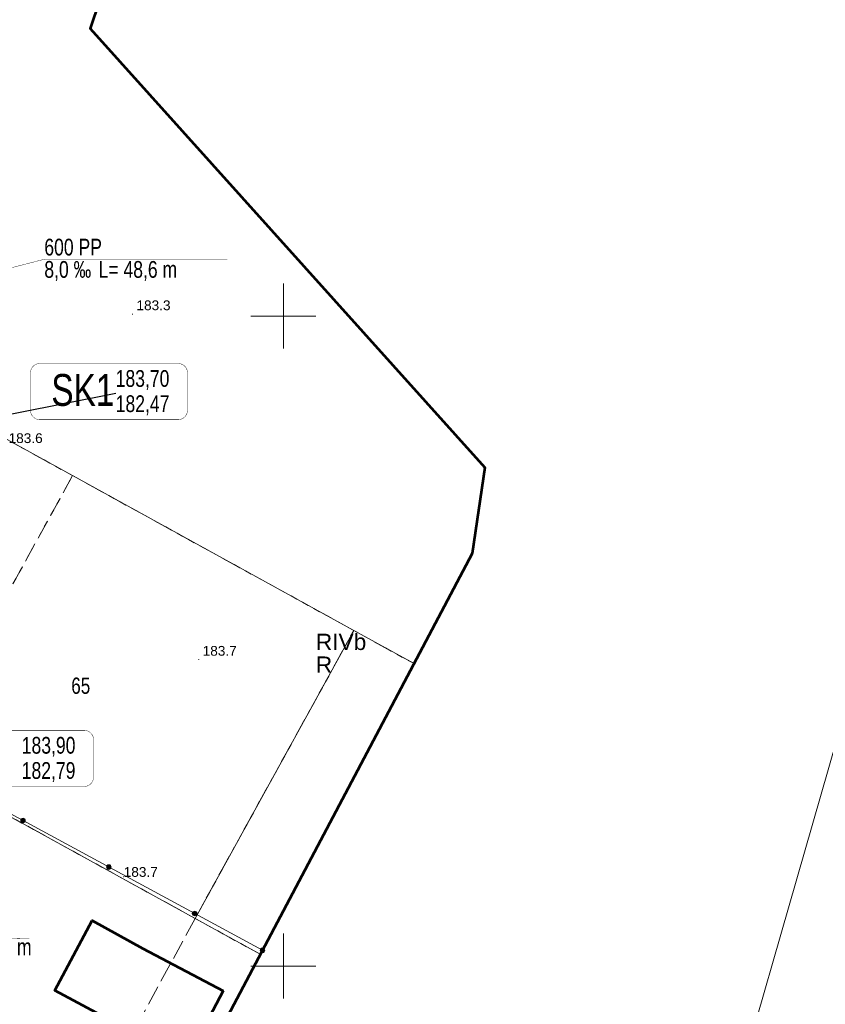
# Model space of a CAD drawing. Header units: metres. Extents: x 7482748 to 7484637, y 5684406 to 5687014.
# Tile 150 of 180: x 7483580 to 7483642, y 5686497 to 5686573. Entities that reach past the tile are written whole.
import ezdxf
from ezdxf.lldxf.tags import DXFTag

# ---------------------------------------------------------------- set-up
doc = ezdxf.new("R2010")
doc.units = ezdxf.units.M
doc.header["$MEASUREMENT"] = 0
for name, pattern in [('1', [1.5, 1, -0.5]), ('l217_500', [2, 1.5, -0.5]), ('l218_500', [1, 0.5, -0.5])]:
    doc.linetypes.add(name, pattern=pattern)
for name, color, linetype, lineweight in [('.k deszczowa', 200, 'Continuous', 50), ('_Dzialki', 7, 'Continuous', 0), ('_Dzialki_opis', 7, 'Continuous', 0), ('_Kontury', 7, 'Continuous', 0), ('_Kontury_opis', 7, 'Continuous', 0), ('_Podzial_sekcyjny_krzyze', 7, '1', 13), ('_Uzytki', 7, 'Continuous', 0), ('_Uzytki_opis', 7, 'Continuous', 0), ('_Zakres2', 7, 'Continuous', 0), ('EGB_Budynek', 7, 'Continuous', 0), ('KTOK05_01', 7, 'Continuous', 13), ('RTPW01_P', 7, 'Continuous', 0)]:
    doc.layers.add(name, color=color, linetype=linetype, lineweight=lineweight)
doc.layers.add('_ramki_nieplotowane', color=7, linetype='Continuous', lineweight=0, plot=False)
doc.layers.add('IS_Opisy_działek_Net', color=7, linetype='SOLID', true_color=0x000000)
doc.layers.add('IS_Węzeł_sieci_kanalizacyjnej_-_opisy', color=7, linetype='Continuous')
doc.layers.add('RTPW01_G', color=7, linetype='Continuous', lineweight=13, transparency=0.25)
doc.styles.get("Standard").update_dxf_attribs({"font": 'simplex.shx', "width": 0.75})
doc.styles.add('STYL_ARIAL', font='simplex.shx', dxfattribs={"width": 0.75, "oblique": 0.1})
doc.styles.add('Style-Arial', font='arial.ttf')
tags = doc.linetypes.add('SOLID', pattern=[10, 10, 0]).pattern_tags.tags
tags[6:7] = [DXFTag(74, 4), DXFTag(75, 0), DXFTag(340, '0'), DXFTag(46, 0.0), DXFTag(50, 0.0), DXFTag(44, 0.0), DXFTag(45, 0.0)]
tags[4:5] = [DXFTag(74, 4), DXFTag(75, 0), DXFTag(340, '0'), DXFTag(46, 0.0), DXFTag(50, 0.0), DXFTag(44, 0.0), DXFTag(45, 0.0)]

# ---------------------------------------------------------------- blocks, each defined once
blk = doc.blocks.new('RTPW01')
at = {"layer": 'RTPW01_P', "linetype": 'Continuous', "lineweight": 0}
h = blk.add_hatch(color=256, dxfattribs=at)
edge = h.paths.add_edge_path()
edge.add_arc((0, 0), 0.045, 0, 360)

msp = doc.modelspace()

# ---------------------------------------------------------------- hatches: boundary and pattern name
at = {"layer": 'KTOK05_01', "linetype": 'Continuous', "lineweight": 13}
h = msp.add_hatch(color=256, dxfattribs=at)
edge = h.paths.add_edge_path()
edge.add_arc((7483579.98123, 5686511.1953), 0.175, 0, 360)
h = msp.add_hatch(color=256, dxfattribs=at)
edge = h.paths.add_edge_path()
edge.add_arc((7483586.57549, 5686507.62237), 0.175, 0, 360)
h = msp.add_hatch(color=256, dxfattribs=at)
edge = h.paths.add_edge_path()
edge.add_arc((7483593.16975, 5686504.04945), 0.175, 0, 360)
h = msp.add_hatch(color=256, dxfattribs=at)
edge = h.paths.add_edge_path()
edge.add_arc((7483598.38811, 5686501.22201), 0.175, 0, 360)

# ---------------------------------------------------------------- linework, layer by layer
at = {"layer": '_Dzialki', "color": 96, "linetype": 'Continuous', "true_color": 0x008000, "flags": 128}
for points in [[(7483605.41, 5686525.82), (7483554.6, 5686553.82)], [(7483593.21, 5686503.67), (7483546.4, 5686529.47)], [(7483605.41, 5686525.82), (7483593.21, 5686503.67)], [(7483610.04, 5686523.27), (7483605.41, 5686525.82)], [(7483598.22, 5686500.91), (7483593.21, 5686503.67)]]:
    msp.add_lwpolyline(points, dxfattribs=at)
at = {"layer": '_Kontury', "color": 96, "linetype": 'l217_500', "true_color": 0x008000, "flags": 128}
for points in [[(7483583.79, 5686537.73), (7483554.61, 5686553.82)], [(7483583.79, 5686537.73), (7483571.58, 5686515.59)], [(7483605.41, 5686525.82), (7483583.79, 5686537.73)], [(7483593.21, 5686503.67), (7483605.41, 5686525.82)], [(7483610.04, 5686523.27), (7483605.41, 5686525.82)], [(7483571.58, 5686515.59), (7483593.21, 5686503.67)], [(7483593.21, 5686503.67), (7483585.54, 5686489.54)], [(7483593.21, 5686503.67), (7483598.22, 5686500.91)]]:
    msp.add_lwpolyline(points, dxfattribs=at)
at = {"layer": '_Podzial_sekcyjny_krzyze', "linetype": 'Continuous'}
for p, q in [((7483600, 5686547.5), (7483600, 5686552.5)), ((7483597.5, 5686550), (7483602.5, 5686550)), ((7483600, 5686497.5), (7483600, 5686502.5)), ((7483597.5, 5686500), (7483602.5, 5686500))]:
    msp.add_line(p, q, dxfattribs=at)
at = {"layer": '_ramki_nieplotowane', "color": 3, "linetype": 'Continuous', "lineweight": 0, "flags": 128}
msp.add_lwpolyline([(7483284.2, 5686345.82), (7483569.66, 5686263.79), (7483685.79, 5686667.94), (7483400.34, 5686749.97), (7483284.2, 5686345.82)], close=True, dxfattribs=at)
at = {"layer": '_Uzytki', "color": 96, "linetype": 'l218_500', "true_color": 0x008000, "flags": 128}
for points in [[(7483583.79, 5686537.73), (7483554.61, 5686553.82)], [(7483583.79, 5686537.73), (7483571.58, 5686515.59)], [(7483605.41, 5686525.82), (7483583.79, 5686537.73)], [(7483605.41, 5686525.82), (7483593.21, 5686503.67)], [(7483610.04, 5686523.27), (7483605.41, 5686525.82)], [(7483571.58, 5686515.59), (7483593.21, 5686503.67)], [(7483593.21, 5686503.67), (7483598.22, 5686500.91)]]:
    msp.add_lwpolyline(points, dxfattribs=at)
at = {"layer": '_Zakres2', "color": 250, "linetype": 'Continuous', "lineweight": 53, "flags": 128}
msp.add_lwpolyline([(7483605.81, 5686633.42), (7483585.13, 5686572.13), (7483615.48, 5686538.37), (7483614.51, 5686531.73), (7483579.03, 5686464.59), (7483585.8, 5686452.04), (7483575.84, 5686425.68), (7483563.92, 5686404.39), (7483575.25, 5686381.15), (7483565.09, 5686368.65), (7483556.2, 5686281.02), (7483533.72, 5686246.84), (7483554.42, 5686236.3), (7483544.85, 5686213.44), (7483533.72, 5686190.2), (7483528.06, 5686178.68)], dxfattribs=at)
at = {"layer": 'EGB_Budynek', "color": 7, "linetype": 'Continuous', "lineweight": 53, "flags": 128}
msp.add_lwpolyline([(7483595.36, 5686498.1), (7483587.9, 5686483.9), (7483581.65, 5686487.25), (7483577.73, 5686489.35), (7483580.55, 5686494.64), (7483584.47, 5686492.53), (7483586.34, 5686496.03), (7483582.42, 5686498.12), (7483585.29, 5686503.5), (7483589.19, 5686501.36), (7483595.36, 5686498.1)], dxfattribs=at)
at = {"layer": 'IS_Węzeł_sieci_kanalizacyjnej_-_opisy', "color": 200, "linetype": 'SOLID', "ltscale": 0.01, "const_width": 0.03}
for points in [[(7483550.62397, 5686546.3812), (7483581.61717, 5686554.376), (7483595.69717, 5686554.376)], [(7483537.48843, 5686506.504), (7483569.91803, 5686502.3236), (7483580.45211, 5686502.12432)]]:
    msp.add_lwpolyline(points, dxfattribs=at)
at = {"layer": 'IS_Węzeł_sieci_kanalizacyjnej_-_opisy', "color": 18, "linetype": 'SOLID', "ltscale": 0.01, "true_color": 0x000000, "const_width": 0.03}
msp.add_lwpolyline([(7483581.27352, 5686542.03713), (7483591.90352, 5686542.03713, 0.414214), (7483592.62352, 5686542.75713), (7483592.62352, 5686545.63713, 0.414214), (7483591.90352, 5686546.35713), (7483581.27352, 5686546.35713, 0.414214), (7483580.55352, 5686545.63713), (7483580.55352, 5686542.75713, 0.414214), (7483581.27352, 5686542.03713)], format="xyb", dxfattribs=at)
at = {"layer": 'IS_Węzeł_sieci_kanalizacyjnej_-_opisy', "color": 18, "linetype": 'SOLID', "ltscale": 0.01, "true_color": 0x000000}
msp.add_lwpolyline([(7483587.10352, 5686544.04713), (7483564.13192, 5686539.49893)], dxfattribs=at)
at = {"layer": 'IS_Węzeł_sieci_kanalizacyjnej_-_opisy', "color": 200, "linetype": 'SOLID', "ltscale": 0.01, "const_width": 0.03}
msp.add_lwpolyline([(7483571.97047, 5686513.82181), (7483584.68047, 5686513.82181, 0.414214), (7483585.40047, 5686514.54181), (7483585.40047, 5686517.42181, 0.414214), (7483584.68047, 5686518.14181), (7483571.97047, 5686518.14181, 0.414214), (7483571.25047, 5686517.42181), (7483571.25047, 5686514.54181, 0.414214), (7483571.97047, 5686513.82181)], format="xyb", dxfattribs=at)
at = {"layer": 'KTOK05_01', "linetype": 'Continuous', "lineweight": 13, "flags": 128}
msp.add_lwpolyline([(7483547.01, 5686529.06), (7483554.3, 5686525.11), (7483598.39, 5686501.22)], dxfattribs=at)
at = {"layer": 'KTOK05_01', "linetype": 'Continuous', "lineweight": 13}
for centre in [(7483579.98, 5686511.2), (7483586.58, 5686507.62), (7483593.17, 5686504.05), (7483598.39, 5686501.22)]:
    msp.add_circle(centre, 0.175, dxfattribs=at)

# ---------------------------------------------------------------- block references
at = {"layer": 'RTPW01_P', "linetype": 'Continuous', "lineweight": 0}
for p in [(7483588.4, 5686550.16), (7483593.49, 5686523.58), (7483587.72, 5686506.87)]:
    msp.add_blockref('RTPW01', p, dxfattribs=at)

# ---------------------------------------------------------------- texts
at = {"layer": '.k deszczowa', "linetype": 'Continuous', "char_height": 1.2888}
for s, insert, attachment_point in [('{\\fArial|b0|i0|c238|p34;600 PP}', (7483581.61717, 5686554.6496), 7), ('{\\fArial|b0|i0|c238|p34;8,0 ‰}', (7483581.61717, 5686554.2392), 1), ('\\fArial|b0|i0;L= 48,6 m', (7483585.78659, 5686554.2392), 1), ('\\fArial|b0|i0;183,90', (7483579.88047, 5686516.10541), 7), ('\\fArial|b0|i0;182,79', (7483579.88047, 5686515.69501), 1), ('{\\fArial|b0|i0|c238|p34;L= 50,0 m}', (7483574.59514, 5686502.12432), 1)]:
    msp.add_mtext(s, dxfattribs=dict(at, insert=insert, attachment_point=attachment_point))
at = {"layer": '_Dzialki_opis', "color": 96, "true_color": 0x008000, "insert": (7483583.69, 5686520.93), "char_height": 1.25, "attachment_point": 7, "line_spacing_factor": 0.6, "style": 'STYL_ARIAL'}
msp.add_mtext('\\fArial|b0|i0|c238238|p39;65', dxfattribs=at)
at = {"layer": '_Kontury_opis', "color": 96, "linetype": 'Continuous', "lineweight": 13, "true_color": 0x008000, "style": 'Style-Arial'}
msp.add_text('RIVb', height=1.25, dxfattribs=at).set_placement((7483602.49, 5686524.32))
at = {"layer": '_Uzytki_opis', "color": 96, "linetype": 'Continuous', "lineweight": 13, "true_color": 0x008000, "style": 'Style-Arial'}
msp.add_text('R', height=1.25, dxfattribs=at).set_placement((7483602.49, 5686522.57))
at = {"layer": 'IS_Opisy_działek_Net', "linetype": 'Continuous', "ltscale": 0.01, "char_height": 1.2888, "attachment_point": 7}
for insert in [(7483585.21717, 5686554.6496), (7483595.70717, 5686553.6496), (7483595.70717, 5686553.6496), (7483582.83841, 5686529.607), (7483582.83841, 5686529.607), (7483584.00803, 5686501.5972), (7483584.00803, 5686501.5972)]:
    msp.add_mtext('\\fArial|b0|i0;', dxfattribs=dict(at, insert=insert))
at = {"layer": 'IS_Węzeł_sieci_kanalizacyjnej_-_opisy', "color": 18, "linetype": 'SOLID', "ltscale": 0.01, "true_color": 0x000000}
for s, insert, char_height, attachment_point in [('\\fArial|b0|i0;183,70', (7483587.10352, 5686544.32073), 1.2888, 7), ('\\fArial|b0|i0;SK1', (7483587.00352, 5686543.06553), 2.448, 9), ('\\fArial|b0|i0;182,47', (7483587.10352, 5686543.91033), 1.2888, 1), ('\\fArial|b0|i0;182,47', (7483587.10352, 5686543.91033), 1.2888, 1), ('\\fArial|b0|i0;182,79', (7483579.88047, 5686515.69501), 1.2888, 1)]:
    msp.add_mtext(s, dxfattribs=dict(at, insert=insert, char_height=char_height, attachment_point=attachment_point))
at = {"layer": 'RTPW01_G', "linetype": 'Continuous', "lineweight": 13, "style": 'Style-Arial'}
for s, p in [('183.3', (7483588.7, 5686550.46)), ('183.6', (7483578.87, 5686540.24)), ('183.7', (7483593.79, 5686523.88)), ('183.7', (7483587.72, 5686506.87))]:
    msp.add_text(s, height=0.75, dxfattribs=at).set_placement(p)

doc.saveas('drawing.dxf')
